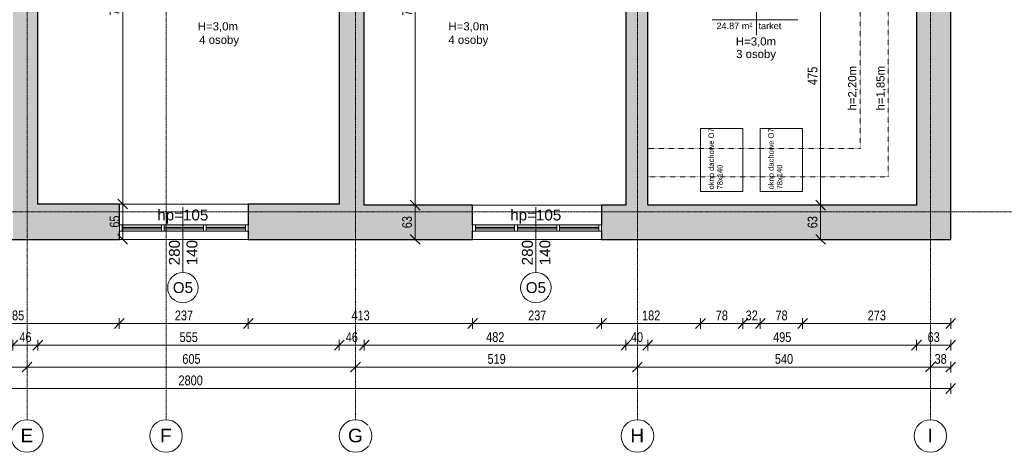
# Model space of a CAD drawing. Header units: centimetres. Extents: x 14827 to 20060, y -10807 to -8443.
# Tile 7 of 21: x 16206 to 18019, y -10807 to -10012. Entities that reach past the tile are written whole.
import ezdxf

# ---------------------------------------------------------------- set-up
doc = ezdxf.new("R2010")
doc.units = ezdxf.units.CM
doc.linetypes.add('Aligning Line 1_8_', pattern=[0.635, 0.3175, -0.3175])
doc.linetypes.add('Linia siatki', pattern=[0.9925, 0.47, -0.2175, 0.0875, -0.2175])
for name, color, linetype, lineweight in [('A-ANNO-DIMS', 211, 'Continuous', 9), ('A-ANNO-DIMS-100', 211, 'Continuous', 9), ('A-AREA-IDEN', 2, 'Continuous', 9), ('A-DETL', 90, 'Continuous', 9), ('A-DETL-THIN', 151, 'Continuous', 9), ('A-GLAZ', 151, 'Continuous', 9), ('A-WALL', 113, 'Continuous', 9), ('A-WALL-PATT', 111, 'Continuous', 25), ('G-ANNO-TEXT', 231, 'Continuous', 9), ('I-WALL', 2, 'Continuous', 9), ('S-GRID', 1, 'Continuous', 9), ('S-GRID-IDEN', 1, 'Continuous', 9)]:
    doc.layers.add(name, color=color, linetype=linetype, lineweight=lineweight)
doc.styles.add('Arial', font='arial.ttf', dxfattribs={"height": 25})
doc.styles.add('Arial_1', font='arial.ttf', dxfattribs={"height": 12})
doc.styles.add('Arial_2', font='arial.ttf', dxfattribs={"width": 0.8, "height": 18})
doc.styles.add('Arial_3', font='arial.ttf', dxfattribs={"height": 10})
doc.styles.add('Arial_4', font='arial.ttf', dxfattribs={"height": 15})
doc.styles.add('Arial_5', font='arial.ttf', dxfattribs={"height": 20})
doc.dimstyles.new('Przekątna_-_1_8_mm_Arial', dxfattribs={"dimscale": 30.48, "dimtxt": 18.364669, "dimasz": 0.590551, "dimexe": 0.328084, "dimexo": 0.0625, "dimgap": 0.016404, "dimtad": 1, "dimdec": 0, "dimdsep": 46, "dimtxsty": 'Arial_2', "dimblk1": 'OBLIQUE', "dimblk2": 'OBLIQUE', "dimsah": 1, "dimcen": 0.09, "dimazin": 0, "dimtfac": 1, "dimtdec": 4, "dimtix": 1, "dimtmove": 0, "dimatfit": 3, "dimfxl": 0.328084, "dimfxlon": 1, "dimtvp": 1, "dimtolj": 1, "dimtzin": 0, "dimarcsym": 2})

# ---------------------------------------------------------------- blocks, each defined once
blk = doc.blocks.new('Aluminum_2 szybowe - 160x140 wymiana-631342-6_Poziom posadzka II pietra')
at = {"layer": 'A-GLAZ'}
h = blk.add_hatch(color=256, dxfattribs=at)
h.paths.add_polyline_path([(-59.7, 20.2), (-132.1, 20.2), (-132.1, 15.7), (-59.7, 15.7)])
h.paths.add_polyline_path([(-132.1, 13.2), (-132.1, 8.7), (-59.7, 8.7), (-59.7, 13.2)])
h = blk.add_hatch(color=256, dxfattribs=at)
h.paths.add_polyline_path([(17.8, 20.2), (-54.6, 20.2), (-54.6, 15.7), (17.8, 15.7)])
h.paths.add_polyline_path([(-54.6, 13.2), (-54.6, 8.7), (17.8, 8.7), (17.8, 13.2)])
at = {"layer": 'A-GLAZ', "lineweight": 18}
for p, q in [((-132.1, 20.2), (-137.2, 20.2)), ((-137.2, 20.2), (-137.2, 8.7)), ((-132.1, 8.7), (-132.1, 20.2)), ((-54.6, 20.2), (-59.7, 20.2)), ((-59.7, 20.2), (-59.7, 8.7)), ((-54.6, 8.7), (-54.6, 20.2)), ((22.8, 20.2), (17.8, 20.2)), ((17.8, 20.2), (17.8, 8.7)), ((22.8, 8.7), (22.8, 20.2)), ((-137.2, 8.7), (-132.1, 8.7)), ((-59.7, 15.7), (-132.1, 15.7)), ((-132.1, 15.7), (-132.1, 13.2)), ((-132.1, 13.2), (-59.7, 13.2)), ((-59.7, 13.2), (-59.7, 15.7)), ((-59.7, 8.7), (-54.6, 8.7)), ((17.8, 15.7), (-54.6, 15.7)), ((-54.6, 15.7), (-54.6, 13.2)), ((-54.6, 13.2), (17.8, 13.2)), ((17.8, 13.2), (17.8, 15.7)), ((17.8, 8.7), (22.8, 8.7))]:
    blk.add_line(p, q, dxfattribs=at)
at = {"layer": 'A-GLAZ'}
for p, q in [((-132.1, 20.2), (-59.7, 20.2)), ((-54.6, 20.2), (17.8, 20.2)), ((-59.7, 8.7), (-132.1, 8.7)), ((17.8, 8.7), (-54.6, 8.7))]:
    blk.add_line(p, q, dxfattribs=at)
blk = doc.blocks.new('Aluminum_2 szybowe - 160x140 wymiana-631481-6_Poziom posadzka II pietra')
at = {"layer": 'A-GLAZ'}
h = blk.add_hatch(color=256, dxfattribs=at)
h.paths.add_polyline_path([(-59.7, -19.2), (-59.7, -14.7), (-132.1, -14.7), (-132.1, -19.2)])
h.paths.add_polyline_path([(-132.1, -12.2), (-59.7, -12.2), (-59.7, -7.7), (-132.1, -7.7)])
h = blk.add_hatch(color=256, dxfattribs=at)
h.paths.add_polyline_path([(17.8, -19.2), (17.8, -14.7), (-54.6, -14.7), (-54.6, -19.2)])
h.paths.add_polyline_path([(-54.6, -12.2), (17.8, -12.2), (17.8, -7.7), (-54.6, -7.7)])
at = {"layer": 'A-GLAZ', "lineweight": 18}
for p, q in [((-137.2, -7.7), (-132.1, -7.7)), ((-137.2, -19.2), (-137.2, -7.7)), ((-132.1, -7.7), (-132.1, -19.2)), ((-132.1, -12.2), (-59.7, -12.2)), ((-132.1, -14.7), (-132.1, -12.2)), ((-59.7, -14.7), (-132.1, -14.7)), ((-59.7, -7.7), (-54.6, -7.7)), ((-59.7, -19.2), (-59.7, -7.7)), ((-59.7, -12.2), (-59.7, -14.7)), ((-54.6, -7.7), (-54.6, -19.2)), ((-54.6, -12.2), (17.8, -12.2)), ((-54.6, -14.7), (-54.6, -12.2)), ((17.8, -14.7), (-54.6, -14.7)), ((17.8, -7.7), (22.8, -7.7)), ((17.8, -19.2), (17.8, -7.7)), ((17.8, -12.2), (17.8, -14.7)), ((22.8, -7.7), (22.8, -19.2)), ((-132.1, -19.2), (-137.2, -19.2)), ((-54.6, -19.2), (-59.7, -19.2)), ((22.8, -19.2), (17.8, -19.2))]:
    blk.add_line(p, q, dxfattribs=at)
at = {"layer": 'A-GLAZ'}
for p, q in [((-59.7, -7.7), (-132.1, -7.7)), ((17.8, -7.7), (-54.6, -7.7)), ((-132.1, -19.2), (-59.7, -19.2)), ((-54.6, -19.2), (17.8, -19.2))]:
    blk.add_line(p, q, dxfattribs=at)
blk = doc.blocks.new('Siatka - M_Symbol siatki - okrąg-11506-6_Poziom posadzka II pietra')
at = {"layer": 'S-GRID-IDEN'}
blk.add_circle((0, 0), 0.3, dxfattribs=at)
blk = doc.blocks.new('Etyk_pom_1_mala - Etyk_pom_1_mala-219433-6_Poziom posadzka II pietra')
at = {"layer": 'A-AREA-IDEN'}
for p, q in [((-0.096, 0.144), (-0.096, -0.378)), ((-0.915, -0.101), (0.666, -0.101))]:
    blk.add_line(p, q, dxfattribs=at)
blk = doc.blocks.new('DIMBLOCK76-6_Poziom posadzka II pietra')
at = {"layer": 'A-ANNO-DIMS-100'}
for p, q in [((16005.1, -10570.5), (15996.1, -10579.5)), ((16005.1, -10570.5), (16005.1, -10560.5)), ((16005.1, -10570.5), (16014.1, -10561.5)), ((16005.1, -10570.5), (16389.6, -10570.5)), ((16005.1, -10570.5), (16005.1, -10580.5)), ((16389.6, -10570.5), (16380.6, -10579.5)), ((16389.6, -10570.5), (16389.6, -10560.5)), ((16389.6, -10570.5), (16398.6, -10561.5)), ((16389.6, -10570.5), (16389.6, -10580.5))]:
    blk.add_line(p, q, dxfattribs=at)
at = {"layer": 'A-ANNO-DIMS-100', "color": 0, "insert": (16180.8, -10546.6), "char_height": 18, "width": 39.668, "attachment_point": 1, "line_spacing_factor": 0.941778, "style": 'Arial_2'}
blk.add_mtext('385', dxfattribs=at)
blk = doc.blocks.new('_Oblique')
at = {"color": 0, "linetype": 'ByBlock', "lineweight": -2}
blk.add_line((-0.5, -0.5), (0.5, 0.5), dxfattribs=at)
blk = doc.blocks.new('DIMBLOCK77-6_Poziom posadzka II pietra')
at = {"layer": 'A-ANNO-DIMS-100'}
for p, q in [((16389.6, -10570.5), (16380.6, -10579.5)), ((16389.6, -10570.5), (16389.6, -10560.5)), ((16389.6, -10570.5), (16398.6, -10561.5)), ((16389.6, -10570.5), (16627.1, -10570.5)), ((16389.6, -10570.5), (16389.6, -10580.5)), ((16627.1, -10570.5), (16618.1, -10579.5)), ((16627.1, -10570.5), (16627.1, -10560.5)), ((16627.1, -10570.5), (16636.1, -10561.5)), ((16627.1, -10570.5), (16627.1, -10580.5))]:
    blk.add_line(p, q, dxfattribs=at)
at = {"layer": 'A-ANNO-DIMS-100', "color": 0, "insert": (16491.8, -10546.6), "char_height": 18, "width": 39.668, "attachment_point": 1, "line_spacing_factor": 0.941778, "style": 'Arial_2'}
blk.add_mtext('237', dxfattribs=at)
blk = doc.blocks.new('DIMBLOCK78-6_Poziom posadzka II pietra')
at = {"layer": 'A-ANNO-DIMS-100'}
for p, q in [((16627.1, -10570.5), (16618.1, -10579.5)), ((16627.1, -10570.5), (16627.1, -10560.5)), ((16627.1, -10570.5), (16636.1, -10561.5)), ((16627.1, -10570.5), (17040.2, -10570.5)), ((16627.1, -10570.5), (16627.1, -10580.5)), ((17040.2, -10570.5), (17031.2, -10579.5)), ((17040.2, -10570.5), (17040.2, -10560.5)), ((17040.2, -10570.5), (17049.2, -10561.5)), ((17040.2, -10570.5), (17040.2, -10580.5))]:
    blk.add_line(p, q, dxfattribs=at)
at = {"layer": 'A-ANNO-DIMS-100', "color": 0, "insert": (16817.1, -10546.6), "char_height": 18, "width": 39.668, "attachment_point": 1, "line_spacing_factor": 0.941778, "style": 'Arial_2'}
blk.add_mtext('413', dxfattribs=at)
blk = doc.blocks.new('DIMBLOCK79-6_Poziom posadzka II pietra')
at = {"layer": 'A-ANNO-DIMS-100'}
for p, q in [((17040.2, -10570.5), (17031.2, -10579.5)), ((17040.2, -10570.5), (17040.2, -10560.5)), ((17040.2, -10570.5), (17049.2, -10561.5)), ((17040.2, -10570.5), (17277.6, -10570.5)), ((17040.2, -10570.5), (17040.2, -10580.5)), ((17277.6, -10570.5), (17268.6, -10579.5)), ((17277.6, -10570.5), (17277.6, -10560.5)), ((17277.6, -10570.5), (17286.6, -10561.5)), ((17277.6, -10570.5), (17277.6, -10580.5))]:
    blk.add_line(p, q, dxfattribs=at)
at = {"layer": 'A-ANNO-DIMS-100', "color": 0, "insert": (17142.4, -10546.6), "char_height": 18, "width": 39.668, "attachment_point": 1, "line_spacing_factor": 0.941778, "style": 'Arial_2'}
blk.add_mtext('237', dxfattribs=at)
blk = doc.blocks.new('DIMBLOCK80-6_Poziom posadzka II pietra')
at = {"layer": 'A-ANNO-DIMS-100'}
for p, q in [((17277.6, -10570.5), (17268.6, -10579.5)), ((17277.6, -10570.5), (17277.6, -10560.5)), ((17277.6, -10570.5), (17286.6, -10561.5)), ((17277.6, -10570.5), (17459.9, -10570.5)), ((17277.6, -10570.5), (17277.6, -10580.5)), ((17459.9, -10570.5), (17450.9, -10579.5)), ((17459.9, -10570.5), (17459.9, -10560.5)), ((17459.9, -10570.5), (17468.9, -10561.5)), ((17459.9, -10570.5), (17459.9, -10580.5))]:
    blk.add_line(p, q, dxfattribs=at)
at = {"layer": 'A-ANNO-DIMS-100', "color": 0, "insert": (17352.2, -10546.6), "char_height": 18, "width": 39.668, "attachment_point": 1, "line_spacing_factor": 0.941778, "style": 'Arial_2'}
blk.add_mtext('182', dxfattribs=at)
blk = doc.blocks.new('DIMBLOCK81-6_Poziom posadzka II pietra')
at = {"layer": 'A-ANNO-DIMS-100'}
for p, q in [((17459.9, -10570.5), (17450.9, -10579.5)), ((17459.9, -10570.5), (17459.9, -10560.5)), ((17459.9, -10570.5), (17468.9, -10561.5)), ((17459.9, -10570.5), (17537.9, -10570.5)), ((17459.9, -10570.5), (17459.9, -10580.5)), ((17537.9, -10570.5), (17528.9, -10579.5)), ((17537.9, -10570.5), (17537.9, -10560.5)), ((17537.9, -10570.5), (17546.9, -10561.5)), ((17537.9, -10570.5), (17537.9, -10580.5))]:
    blk.add_line(p, q, dxfattribs=at)
at = {"layer": 'A-ANNO-DIMS-100', "color": 0, "insert": (17487.9, -10546.6), "char_height": 18, "width": 26.445, "attachment_point": 1, "line_spacing_factor": 0.941778, "style": 'Arial_2'}
blk.add_mtext('78', dxfattribs=at)
blk = doc.blocks.new('DIMBLOCK82-6_Poziom posadzka II pietra')
at = {"layer": 'A-ANNO-DIMS-100'}
for p, q in [((17537.9, -10570.5), (17528.9, -10579.5)), ((17537.9, -10570.5), (17537.9, -10560.5)), ((17537.9, -10570.5), (17546.9, -10561.5)), ((17537.9, -10570.5), (17569.9, -10570.5)), ((17537.9, -10570.5), (17537.9, -10580.5)), ((17569.9, -10570.5), (17560.9, -10579.5)), ((17569.9, -10570.5), (17569.9, -10560.5)), ((17569.9, -10570.5), (17578.9, -10561.5)), ((17569.9, -10570.5), (17569.9, -10580.5))]:
    blk.add_line(p, q, dxfattribs=at)
at = {"layer": 'A-ANNO-DIMS-100', "color": 0, "insert": (17542.9, -10546.6), "char_height": 18, "width": 26.445, "attachment_point": 1, "line_spacing_factor": 0.941778, "style": 'Arial_2'}
blk.add_mtext('32', dxfattribs=at)
blk = doc.blocks.new('DIMBLOCK83-6_Poziom posadzka II pietra')
at = {"layer": 'A-ANNO-DIMS-100'}
for p, q in [((17569.9, -10570.5), (17560.9, -10579.5)), ((17569.9, -10570.5), (17569.9, -10560.5)), ((17569.9, -10570.5), (17578.9, -10561.5)), ((17569.9, -10570.5), (17647.9, -10570.5)), ((17569.9, -10570.5), (17569.9, -10580.5)), ((17647.9, -10570.5), (17638.9, -10579.5)), ((17647.9, -10570.5), (17647.9, -10560.5)), ((17647.9, -10570.5), (17656.9, -10561.5)), ((17647.9, -10570.5), (17647.9, -10580.5))]:
    blk.add_line(p, q, dxfattribs=at)
at = {"layer": 'A-ANNO-DIMS-100', "color": 0, "insert": (17597.9, -10546.6), "char_height": 18, "width": 26.445, "attachment_point": 1, "line_spacing_factor": 0.941778, "style": 'Arial_2'}
blk.add_mtext('78', dxfattribs=at)
blk = doc.blocks.new('DIMBLOCK84-6_Poziom posadzka II pietra')
at = {"layer": 'A-ANNO-DIMS-100'}
for p, q in [((17647.9, -10570.5), (17638.9, -10579.5)), ((17647.9, -10570.5), (17647.9, -10560.5)), ((17647.9, -10570.5), (17656.9, -10561.5)), ((17647.9, -10570.5), (17920.6, -10570.5)), ((17647.9, -10570.5), (17647.9, -10580.5)), ((17920.6, -10570.5), (17911.6, -10579.5)), ((17920.6, -10570.5), (17920.6, -10560.5)), ((17920.6, -10570.5), (17929.6, -10561.5)), ((17920.6, -10570.5), (17920.6, -10580.5))]:
    blk.add_line(p, q, dxfattribs=at)
at = {"layer": 'A-ANNO-DIMS-100', "color": 0, "insert": (17767.7, -10546.6), "char_height": 18, "width": 39.668, "attachment_point": 1, "line_spacing_factor": 0.941778, "style": 'Arial_2'}
blk.add_mtext('273', dxfattribs=at)
blk = doc.blocks.new('DIMBLOCK89-6_Poziom posadzka II pietra')
at = {"layer": 'A-ANNO-DIMS-100'}
for p, q in [((16193.6, -10610.3), (16193.6, -10600.3)), ((16193.6, -10610.3), (16202.6, -10601.3)), ((16239.6, -10610.3), (16239.6, -10600.3)), ((16239.6, -10610.3), (16248.6, -10601.3)), ((16193.6, -10610.3), (16184.6, -10619.3)), ((16193.6, -10610.3), (16239.6, -10610.3)), ((16193.6, -10610.3), (16193.6, -10620.3)), ((16239.6, -10610.3), (16230.6, -10619.3)), ((16239.6, -10610.3), (16239.6, -10620.3))]:
    blk.add_line(p, q, dxfattribs=at)
at = {"layer": 'A-ANNO-DIMS-100', "color": 0, "insert": (16205.6, -10586.5), "char_height": 18, "width": 26.445, "attachment_point": 1, "line_spacing_factor": 0.941778, "style": 'Arial_2'}
blk.add_mtext('46', dxfattribs=at)
blk = doc.blocks.new('DIMBLOCK90-6_Poziom posadzka II pietra')
at = {"layer": 'A-ANNO-DIMS-100'}
for p, q in [((16239.6, -10610.3), (16239.6, -10600.3)), ((16239.6, -10610.3), (16248.6, -10601.3)), ((16794.6, -10610.3), (16794.6, -10600.3)), ((16794.6, -10610.3), (16803.6, -10601.3)), ((16239.6, -10610.3), (16230.6, -10619.3)), ((16239.6, -10610.3), (16794.6, -10610.3)), ((16239.6, -10610.3), (16239.6, -10620.3)), ((16794.6, -10610.3), (16785.6, -10619.3)), ((16794.6, -10610.3), (16794.6, -10620.3))]:
    blk.add_line(p, q, dxfattribs=at)
at = {"layer": 'A-ANNO-DIMS-100', "color": 0, "insert": (16500.6, -10586.5), "char_height": 18, "width": 39.668, "attachment_point": 1, "line_spacing_factor": 0.941778, "style": 'Arial_2'}
blk.add_mtext('555', dxfattribs=at)
blk = doc.blocks.new('DIMBLOCK91-6_Poziom posadzka II pietra')
at = {"layer": 'A-ANNO-DIMS-100'}
for p, q in [((16794.6, -10610.3), (16794.6, -10600.3)), ((16794.6, -10610.3), (16803.6, -10601.3)), ((16840.6, -10610.3), (16840.6, -10600.3)), ((16840.6, -10610.3), (16849.6, -10601.3)), ((16794.6, -10610.3), (16785.6, -10619.3)), ((16794.6, -10610.3), (16840.6, -10610.3)), ((16794.6, -10610.3), (16794.6, -10620.3)), ((16840.6, -10610.3), (16831.6, -10619.3)), ((16840.6, -10610.3), (16840.6, -10620.3))]:
    blk.add_line(p, q, dxfattribs=at)
at = {"layer": 'A-ANNO-DIMS-100', "color": 0, "insert": (16806.6, -10586.5), "char_height": 18, "width": 26.445, "attachment_point": 1, "line_spacing_factor": 0.941778, "style": 'Arial_2'}
blk.add_mtext('46', dxfattribs=at)
blk = doc.blocks.new('DIMBLOCK92-6_Poziom posadzka II pietra')
at = {"layer": 'A-ANNO-DIMS-100'}
for p, q in [((16840.6, -10610.3), (16840.6, -10600.3)), ((16840.6, -10610.3), (16849.6, -10601.3)), ((17322.6, -10610.3), (17322.6, -10600.3)), ((17322.6, -10610.3), (17331.6, -10601.3)), ((16840.6, -10610.3), (16831.6, -10619.3)), ((16840.6, -10610.3), (17322.6, -10610.3)), ((16840.6, -10610.3), (16840.6, -10620.3)), ((17322.6, -10610.3), (17313.6, -10619.3)), ((17322.6, -10610.3), (17322.6, -10620.3))]:
    blk.add_line(p, q, dxfattribs=at)
at = {"layer": 'A-ANNO-DIMS-100', "color": 0, "insert": (17065.1, -10586.5), "char_height": 18, "width": 39.668, "attachment_point": 1, "line_spacing_factor": 0.941778, "style": 'Arial_2'}
blk.add_mtext('482', dxfattribs=at)
blk = doc.blocks.new('DIMBLOCK93-6_Poziom posadzka II pietra')
at = {"layer": 'A-ANNO-DIMS-100'}
for p, q in [((17322.6, -10610.3), (17322.6, -10600.3)), ((17322.6, -10610.3), (17331.6, -10601.3)), ((17362.6, -10610.3), (17362.6, -10600.3)), ((17362.6, -10610.3), (17371.6, -10601.3)), ((17322.6, -10610.3), (17313.6, -10619.3)), ((17322.6, -10610.3), (17362.6, -10610.3)), ((17322.6, -10610.3), (17322.6, -10620.3)), ((17362.6, -10610.3), (17353.6, -10619.3)), ((17362.6, -10610.3), (17362.6, -10620.3))]:
    blk.add_line(p, q, dxfattribs=at)
at = {"layer": 'A-ANNO-DIMS-100', "color": 0, "insert": (17331.6, -10586.5), "char_height": 18, "width": 26.445, "attachment_point": 1, "line_spacing_factor": 0.941778, "style": 'Arial_2'}
blk.add_mtext('40', dxfattribs=at)
blk = doc.blocks.new('DIMBLOCK94-6_Poziom posadzka II pietra')
at = {"layer": 'A-ANNO-DIMS-100'}
for p, q in [((17362.6, -10610.3), (17362.6, -10600.3)), ((17362.6, -10610.3), (17371.6, -10601.3)), ((17857.6, -10610.3), (17857.6, -10600.3)), ((17857.6, -10610.3), (17866.6, -10601.3)), ((17362.6, -10610.3), (17353.6, -10619.3)), ((17362.6, -10610.3), (17857.6, -10610.3)), ((17362.6, -10610.3), (17362.6, -10620.3)), ((17857.6, -10610.3), (17848.6, -10619.3)), ((17857.6, -10610.3), (17857.6, -10620.3))]:
    blk.add_line(p, q, dxfattribs=at)
at = {"layer": 'A-ANNO-DIMS-100', "color": 0, "insert": (17593.6, -10586.5), "char_height": 18, "width": 39.668, "attachment_point": 1, "line_spacing_factor": 0.941778, "style": 'Arial_2'}
blk.add_mtext('495', dxfattribs=at)
blk = doc.blocks.new('DIMBLOCK95-6_Poziom posadzka II pietra')
at = {"layer": 'A-ANNO-DIMS-100'}
for p, q in [((17857.6, -10610.3), (17857.6, -10600.3)), ((17857.6, -10610.3), (17866.6, -10601.3)), ((17920.6, -10610.3), (17920.6, -10600.3)), ((17920.6, -10610.3), (17929.6, -10601.3)), ((17857.6, -10610.3), (17848.6, -10619.3)), ((17857.6, -10610.3), (17920.6, -10610.3)), ((17857.6, -10610.3), (17857.6, -10620.3)), ((17920.6, -10610.3), (17911.6, -10619.3)), ((17920.6, -10610.3), (17920.6, -10620.3))]:
    blk.add_line(p, q, dxfattribs=at)
at = {"layer": 'A-ANNO-DIMS-100', "color": 0, "insert": (17878.1, -10586.5), "char_height": 18, "width": 26.445, "attachment_point": 1, "line_spacing_factor": 0.941778, "style": 'Arial_2'}
blk.add_mtext('63', dxfattribs=at)
blk = doc.blocks.new('DIMBLOCK98-6_Poziom posadzka II pietra')
at = {"layer": 'A-ANNO-DIMS-100'}
for p, q in [((15688.6, -10650.5), (15688.6, -10640.5)), ((15688.6, -10650.5), (15697.6, -10641.5)), ((16219.6, -10650.5), (16219.6, -10640.5)), ((16219.6, -10650.5), (16228.6, -10641.5)), ((15688.6, -10650.5), (15679.6, -10659.5)), ((15688.6, -10650.5), (16219.6, -10650.5)), ((15688.6, -10650.5), (15688.6, -10660.5)), ((16219.6, -10650.5), (16210.6, -10659.5)), ((16219.6, -10650.5), (16219.6, -10660.5))]:
    blk.add_line(p, q, dxfattribs=at)
at = {"layer": 'A-ANNO-DIMS-100', "color": 0, "insert": (15937.6, -10626.6), "char_height": 18, "width": 39.668, "attachment_point": 1, "line_spacing_factor": 0.941778, "style": 'Arial_2'}
blk.add_mtext('531', dxfattribs=at)
blk = doc.blocks.new('DIMBLOCK99-6_Poziom posadzka II pietra')
at = {"layer": 'A-ANNO-DIMS-100'}
for p, q in [((16219.6, -10650.5), (16219.6, -10640.5)), ((16219.6, -10650.5), (16228.6, -10641.5)), ((16824.6, -10650.5), (16824.6, -10640.5)), ((16824.6, -10650.5), (16833.6, -10641.5)), ((16219.6, -10650.5), (16210.6, -10659.5)), ((16219.6, -10650.5), (16824.6, -10650.5)), ((16219.6, -10650.5), (16219.6, -10660.5)), ((16824.6, -10650.5), (16815.6, -10659.5)), ((16824.6, -10650.5), (16824.6, -10660.5))]:
    blk.add_line(p, q, dxfattribs=at)
at = {"layer": 'A-ANNO-DIMS-100', "color": 0, "insert": (16505.6, -10626.6), "char_height": 18, "width": 39.668, "attachment_point": 1, "line_spacing_factor": 0.941778, "style": 'Arial_2'}
blk.add_mtext('605', dxfattribs=at)
blk = doc.blocks.new('DIMBLOCK100-6_Poziom posadzka II pietra')
at = {"layer": 'A-ANNO-DIMS-100'}
for p, q in [((16824.6, -10650.5), (16824.6, -10640.5)), ((16824.6, -10650.5), (16833.6, -10641.5)), ((17343.6, -10650.5), (17343.6, -10640.5)), ((17343.6, -10650.5), (17352.6, -10641.5)), ((16824.6, -10650.5), (16815.6, -10659.5)), ((16824.6, -10650.5), (17343.6, -10650.5)), ((16824.6, -10650.5), (16824.6, -10660.5)), ((17343.6, -10650.5), (17334.6, -10659.5)), ((17343.6, -10650.5), (17343.6, -10660.5))]:
    blk.add_line(p, q, dxfattribs=at)
at = {"layer": 'A-ANNO-DIMS-100', "color": 0, "insert": (17067.6, -10626.6), "char_height": 18, "width": 39.668, "attachment_point": 1, "line_spacing_factor": 0.941778, "style": 'Arial_2'}
blk.add_mtext('519', dxfattribs=at)
blk = doc.blocks.new('DIMBLOCK101-6_Poziom posadzka II pietra')
at = {"layer": 'A-ANNO-DIMS-100'}
for p, q in [((17343.6, -10650.5), (17343.6, -10640.5)), ((17343.6, -10650.5), (17352.6, -10641.5)), ((17883.1, -10650.5), (17883.1, -10640.5)), ((17883.1, -10650.5), (17892.1, -10641.5)), ((17343.6, -10650.5), (17334.6, -10659.5)), ((17343.6, -10650.5), (17883.1, -10650.5)), ((17343.6, -10650.5), (17343.6, -10660.5)), ((17883.1, -10650.5), (17874.1, -10659.5)), ((17883.1, -10650.5), (17883.1, -10660.5))]:
    blk.add_line(p, q, dxfattribs=at)
at = {"layer": 'A-ANNO-DIMS-100', "color": 0, "insert": (17596.8, -10626.6), "char_height": 18, "width": 39.668, "attachment_point": 1, "line_spacing_factor": 0.941778, "style": 'Arial_2'}
blk.add_mtext('540', dxfattribs=at)
blk = doc.blocks.new('DIMBLOCK102-6_Poziom posadzka II pietra')
at = {"layer": 'A-ANNO-DIMS-100'}
for p, q in [((17883.1, -10650.5), (17883.1, -10640.5)), ((17883.1, -10650.5), (17892.1, -10641.5)), ((17920.6, -10650.5), (17920.6, -10640.5)), ((17920.6, -10650.5), (17929.6, -10641.5)), ((17883.1, -10650.5), (17874.1, -10659.5)), ((17883.1, -10650.5), (17920.6, -10650.5)), ((17883.1, -10650.5), (17883.1, -10660.5)), ((17920.6, -10650.5), (17911.6, -10659.5)), ((17920.6, -10650.5), (17920.6, -10660.5))]:
    blk.add_line(p, q, dxfattribs=at)
at = {"layer": 'A-ANNO-DIMS-100', "color": 0, "insert": (17890.9, -10626.6), "char_height": 18, "width": 26.445, "attachment_point": 1, "line_spacing_factor": 0.941778, "style": 'Arial_2'}
blk.add_mtext('38', dxfattribs=at)
blk = doc.blocks.new('DIMBLOCK103-6_Poziom posadzka II pietra')
at = {"layer": 'A-ANNO-DIMS-100'}
for p, q in [((15120.6, -10690), (15111.6, -10699)), ((15120.6, -10690), (15120.6, -10680)), ((15120.6, -10690), (15129.6, -10681)), ((15120.6, -10690), (17920.6, -10690)), ((15120.6, -10690), (15120.6, -10700)), ((17920.6, -10690), (17911.6, -10699)), ((17920.6, -10690), (17920.6, -10680)), ((17920.6, -10690), (17929.6, -10681)), ((17920.6, -10690), (17920.6, -10700))]:
    blk.add_line(p, q, dxfattribs=at)
at = {"layer": 'A-ANNO-DIMS-100', "color": 0, "insert": (16498.6, -10666.1), "char_height": 18, "width": 52.89, "attachment_point": 1, "line_spacing_factor": 0.941778, "style": 'Arial_2'}
blk.add_mtext('2800', dxfattribs=at)
blk = doc.blocks.new('DIMBLOCK196-6_Poziom posadzka II pietra')
at = {"layer": 'A-ANNO-DIMS-100'}
for p, q in [((17681, -10352.7), (17671, -10352.7)), ((17681, -10352.7), (17672, -10343.7)), ((17681, -10415.7), (17681, -10352.7)), ((17681, -10352.7), (17690, -10361.7)), ((17681, -10352.7), (17691, -10352.7)), ((17681, -10415.7), (17672, -10406.7)), ((17681, -10415.7), (17671, -10415.7)), ((17681, -10415.7), (17690, -10424.7)), ((17681, -10415.7), (17691, -10415.7))]:
    blk.add_line(p, q, dxfattribs=at)
at = {"layer": 'A-ANNO-DIMS-100', "color": 0, "insert": (17657.1, -10395.2), "char_height": 18, "width": 26.445, "attachment_point": 1, "rotation": 90, "line_spacing_factor": 0.941778, "style": 'Arial_2'}
blk.add_mtext('63', dxfattribs=at)
blk = doc.blocks.new('DIMBLOCK197-6_Poziom posadzka II pietra')
at = {"layer": 'A-ANNO-DIMS-100'}
for p, q in [((17681, -9877.7), (17671, -9877.7)), ((17681, -9877.7), (17672, -9868.7)), ((17681, -10352.7), (17681, -9877.7)), ((17681, -9877.7), (17690, -9886.7)), ((17681, -9877.7), (17691, -9877.7)), ((17681, -10352.7), (17671, -10352.7)), ((17681, -10352.7), (17672, -10343.7)), ((17681, -10352.7), (17690, -10361.7)), ((17681, -10352.7), (17691, -10352.7))]:
    blk.add_line(p, q, dxfattribs=at)
at = {"layer": 'A-ANNO-DIMS-100', "color": 0, "insert": (17657.1, -10131.7), "char_height": 18, "width": 39.668, "attachment_point": 1, "rotation": 90, "line_spacing_factor": 0.941778, "style": 'Arial_2'}
blk.add_mtext('475', dxfattribs=at)
blk = doc.blocks.new('DIMBLOCK219-6_Poziom posadzka II pietra')
at = {"layer": 'A-ANNO-DIMS-100'}
for p, q in [((16934.3, -10352.7), (16924.3, -10352.7)), ((16934.3, -10352.7), (16925.3, -10343.7)), ((16934.3, -10415.7), (16934.3, -10352.7)), ((16934.3, -10352.7), (16943.3, -10361.7)), ((16934.3, -10352.7), (16944.3, -10352.7)), ((16934.3, -10415.7), (16925.3, -10406.7)), ((16934.3, -10415.7), (16924.3, -10415.7)), ((16934.3, -10415.7), (16943.3, -10424.7)), ((16934.3, -10415.7), (16944.3, -10415.7))]:
    blk.add_line(p, q, dxfattribs=at)
at = {"layer": 'A-ANNO-DIMS-100', "color": 0, "insert": (16910.5, -10395.2), "char_height": 18, "width": 26.445, "attachment_point": 1, "rotation": 90, "line_spacing_factor": 0.941778, "style": 'Arial_2'}
blk.add_mtext('63', dxfattribs=at)
blk = doc.blocks.new('DIMBLOCK220-6_Poziom posadzka II pietra')
at = {"layer": 'A-ANNO-DIMS-100'}
for p, q in [((16934.3, -9623.7), (16924.3, -9623.7)), ((16934.3, -9623.7), (16925.3, -9614.7)), ((16934.3, -10352.7), (16934.3, -9623.7)), ((16934.3, -9623.7), (16943.3, -9632.7)), ((16934.3, -9623.7), (16944.3, -9623.7)), ((16934.3, -10352.7), (16924.3, -10352.7)), ((16934.3, -10352.7), (16925.3, -10343.7)), ((16934.3, -10352.7), (16943.3, -10361.7)), ((16934.3, -10352.7), (16944.3, -10352.7))]:
    blk.add_line(p, q, dxfattribs=at)
at = {"layer": 'A-ANNO-DIMS-100', "color": 0, "insert": (16910.5, -10004.7), "char_height": 18, "width": 39.668, "attachment_point": 1, "rotation": 90, "line_spacing_factor": 0.941778, "style": 'Arial_2'}
blk.add_mtext('729', dxfattribs=at)
blk = doc.blocks.new('DIMBLOCK240-6_Poziom posadzka II pietra')
at = {"layer": 'A-ANNO-DIMS-100'}
for p, q in [((16395.8, -10350.7), (16385.8, -10350.7)), ((16395.8, -10350.7), (16386.8, -10341.7)), ((16395.8, -10415.7), (16395.8, -10350.7)), ((16395.8, -10350.7), (16404.8, -10359.7)), ((16395.8, -10350.7), (16405.8, -10350.7)), ((16395.8, -10415.7), (16386.8, -10406.7)), ((16395.8, -10415.7), (16385.8, -10415.7)), ((16395.8, -10415.7), (16404.8, -10424.7)), ((16395.8, -10415.7), (16405.8, -10415.7))]:
    blk.add_line(p, q, dxfattribs=at)
at = {"layer": 'A-ANNO-DIMS-100', "color": 0, "insert": (16371.9, -10394.2), "char_height": 18, "width": 26.445, "attachment_point": 1, "rotation": 90, "line_spacing_factor": 0.941778, "style": 'Arial_2'}
blk.add_mtext('65', dxfattribs=at)
blk = doc.blocks.new('DIMBLOCK241-6_Poziom posadzka II pietra')
at = {"layer": 'A-ANNO-DIMS-100'}
for p, q in [((16395.8, -9623.7), (16385.8, -9623.7)), ((16395.8, -9623.7), (16386.8, -9614.7)), ((16395.8, -10350.7), (16395.8, -9623.7)), ((16395.8, -9623.7), (16404.8, -9632.7)), ((16395.8, -9623.7), (16405.8, -9623.7)), ((16395.8, -10350.7), (16385.8, -10350.7)), ((16395.8, -10350.7), (16386.8, -10341.7)), ((16395.8, -10350.7), (16404.8, -10359.7)), ((16395.8, -10350.7), (16405.8, -10350.7))]:
    blk.add_line(p, q, dxfattribs=at)
at = {"layer": 'A-ANNO-DIMS-100', "color": 0, "insert": (16371.9, -10003.7), "char_height": 18, "width": 39.668, "attachment_point": 1, "rotation": 90, "line_spacing_factor": 0.941778, "style": 'Arial_2'}
blk.add_mtext('727', dxfattribs=at)

msp = doc.modelspace()

# ---------------------------------------------------------------- hatches: boundary and pattern name
at = {"layer": 'A-WALL-PATT', "lineweight": 9}
h = msp.add_hatch(color=256, dxfattribs=at)
h.paths.add_polyline_path([(16193.62, -10415.71), (16239.62, -10415.71), (16239.62, -9569.71), (16193.62, -9569.71), (16193.62, -10350.71)])
h.paths.add_polyline_path([(16193.62, -9424.71), (16239.62, -9424.71), (16239.62, -8812.71), (16193.62, -8812.71), (16193.62, -9424.22)])
h = msp.add_hatch(color=256, dxfattribs=at)
h.paths.add_polyline_path([(16794.62, -10352.71), (16840.62, -10352.71), (16840.62, -9563.71), (16794.62, -9563.71), (16794.62, -10350.71)])
h.paths.add_polyline_path([(16794.62, -9418.71), (16840.62, -9418.71), (16840.62, -8812.71), (16794.62, -8812.71), (16794.62, -9364.86)])
for points in [[(17920.62, -10352.71), (17920.62, -8842.71), (17857.62, -8842.71), (17857.62, -10352.71)], [(17920.62, -10415.71), (17920.62, -10352.71), (17342.62, -10352.71), (17342.62, -10415.71), (17439.43, -10415.71)]]:
    msp.add_hatch(color=256, dxfattribs=at).paths.add_polyline_path(points)
h = msp.add_hatch(color=256, dxfattribs=at)
h.paths.add_polyline_path([(17322.62, -10352.71), (17362.62, -10352.71), (17362.62, -9623.71), (17322.62, -9623.71), (17322.62, -9662.77)])
h.paths.add_polyline_path([(17322.62, -9396.71), (17362.62, -9396.71), (17362.62, -8905.71), (17322.62, -8905.71), (17322.62, -9364.86)])
h = msp.add_hatch(color=256, dxfattribs=at)
h.paths.add_polyline_path([(16627.08, -10415.71), (16794.62, -10415.71), (16794.62, -10350.71), (16627.08, -10350.71), (16627.08, -10400.71)])
h.paths.add_polyline_path([(16239.62, -10415.71), (16389.62, -10415.71), (16389.62, -10350.71), (16239.62, -10350.71), (16239.62, -10400.71)])
h = msp.add_hatch(color=256, dxfattribs=at)
h.paths.add_polyline_path([(17284.29, -10415.71), (17342.62, -10415.71), (17342.62, -10352.71), (17277.62, -10352.71), (17277.62, -10415.71)])
h.paths.add_polyline_path([(16794.62, -10415.71), (17040.16, -10415.71), (17040.16, -10352.71), (16794.62, -10352.71)])

# ---------------------------------------------------------------- linework, layer by layer
at = {"layer": 'A-DETL', "linetype": 'Aligning Line 1_8_'}
for p, q in [((17805.62, -8957.71), (17805.62, -10300.71)), ((17753.62, -9009.71), (17753.62, -10248.71)), ((17753.62, -10248.71), (17362.62, -10248.71)), ((17805.62, -10300.71), (17362.62, -10300.71))]:
    msp.add_line(p, q, dxfattribs=at)
at = {"layer": 'A-DETL-THIN'}
for p, q in [((17459.92, -10211.46), (17537.92, -10211.46)), ((17459.92, -10327.46), (17459.92, -10211.46)), ((17537.92, -10211.46), (17537.92, -10327.46)), ((17569.92, -10211.46), (17647.92, -10211.46)), ((17569.92, -10327.46), (17569.92, -10211.46)), ((17647.92, -10211.46), (17647.92, -10327.46)), ((17537.92, -10327.46), (17459.92, -10327.46)), ((17647.92, -10327.46), (17569.92, -10327.46)), ((16506.62, -10476.48), (16506.62, -10356.48)), ((17156.62, -10476.48), (17156.62, -10356.48))]:
    msp.add_line(p, q, dxfattribs=at)
for centre in [(16506.62, -10504.48), (17156.62, -10504.48)]:
    msp.add_circle(centre, 28, dxfattribs=at)
at = {"layer": 'A-WALL', "lineweight": 25}
for p, q in [((17920.62, -10415.71), (17920.62, -8842.71)), ((16239.62, -10350.71), (16239.62, -9623.71)), ((16794.62, -9623.71), (16794.62, -10350.71)), ((16840.62, -10352.71), (16840.62, -9623.71)), ((17857.62, -9877.71), (17857.62, -10352.71)), ((16389.62, -10350.71), (16239.62, -10350.71)), ((16389.62, -10389.28), (16389.62, -10350.71)), ((16794.62, -10350.71), (16627.08, -10350.71)), ((16627.08, -10350.71), (16627.08, -10389.28)), ((17040.16, -10352.71), (16840.62, -10352.71)), ((17040.16, -10389.28), (17040.16, -10352.71)), ((17322.62, -10352.71), (17277.62, -10352.71)), ((17277.62, -10352.71), (17277.62, -10389.28)), ((17857.62, -10352.71), (17362.62, -10352.71)), ((16389.62, -10415.71), (16389.62, -10400.71)), ((16627.08, -10400.71), (16627.08, -10415.71)), ((17040.16, -10415.71), (17040.16, -10400.71)), ((17277.62, -10400.71), (17277.62, -10415.71)), ((16005.08, -10415.71), (16389.62, -10415.71)), ((16627.08, -10415.71), (17040.16, -10415.71)), ((17277.62, -10415.71), (17920.62, -10415.71))]:
    msp.add_line(p, q, dxfattribs=at)
at = {"layer": 'A-WALL'}
for p, q in [((16389.62, -10350.71), (16627.08, -10350.71)), ((17040.16, -10352.71), (17277.62, -10352.71)), ((16627.08, -10415.71), (16389.62, -10415.71)), ((17277.62, -10415.71), (17040.16, -10415.71))]:
    msp.add_line(p, q, dxfattribs=at)
at = {"layer": 'I-WALL', "lineweight": 25}
for p, q in [((17322.62, -9623.71), (17322.62, -10352.71)), ((17362.62, -10352.71), (17362.62, -9623.71))]:
    msp.add_line(p, q, dxfattribs=at)
at = {"layer": 'S-GRID', "linetype": 'Linia siatki'}
for p, q in [((16219.62, -8443.11), (16219.62, -10747.39)), ((16475.62, -8443.11), (16475.62, -10747.39)), ((16824.62, -8443.11), (16824.62, -10747.39)), ((17343.62, -8443.11), (17343.62, -10747.39)), ((17883.12, -8443.11), (17883.12, -10747.39)), ((14827.42, -10364.96), (18350.45, -10364.96))]:
    msp.add_line(p, q, dxfattribs=at)

# ---------------------------------------------------------------- block references
at = {"layer": 'A-AREA-IDEN', "xscale": 99.99999999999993, "yscale": 99.99999999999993, "zscale": 99.99999999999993}
msp.add_blockref('Etyk_pom_1_mala - Etyk_pom_1_mala-219433-6_Poziom posadzka II pietra', (17572.55, -10001.96), dxfattribs=at)
at = {"layer": 'A-GLAZ', "rotation": 180}
for p in [(16412.46, -10380.56), (16489.92, -10380.56)]:
    msp.add_blockref('Aluminum_2 szybowe - 160x140 wymiana-631342-6_Poziom posadzka II pietra', p, dxfattribs=at)
at = {"layer": 'A-GLAZ'}
for p in [(17177.32, -10381.56), (17254.78, -10381.56)]:
    msp.add_blockref('Aluminum_2 szybowe - 160x140 wymiana-631481-6_Poziom posadzka II pietra', p, dxfattribs=at)
at = {"layer": 'S-GRID-IDEN', "xscale": 99.99999999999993, "yscale": 99.99999999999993, "zscale": 99.99999999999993, "rotation": 180}
for p in [(16219.62, -10777.39), (16475.62, -10777.39), (16824.62, -10777.39), (17343.62, -10777.39), (17883.12, -10777.39)]:
    msp.add_blockref('Siatka - M_Symbol siatki - okrąg-11506-6_Poziom posadzka II pietra', p, dxfattribs=at)

# ---------------------------------------------------------------- texts
at = {"layer": 'A-AREA-IDEN', "char_height": 12, "attachment_point": 1, "style": 'Arial_1'}
for s, insert, width in [('24.87 m²', (17489.22, -10016.96), 85.7806), ('tarket', (17566.64, -10016.96), 55.3164)]:
    msp.add_mtext(s, dxfattribs=dict(at, insert=insert, width=width))
at = {"layer": 'G-ANNO-TEXT', "color": 7, "attachment_point": 1}
for s, insert, char_height, width, style in [('H=3,0m', (16534.08, -10016.31), 15, 91.3924, 'Arial_4'), ('H=3,0m', (16995.71, -10016.31), 15, 91.3924, 'Arial_4'), ('4 osoby', (16536.64, -10041.07), 15, 87.3839, 'Arial_4'), ('4 osoby', (16995.56, -10041.07), 15, 87.3839, 'Arial_4'), ('H=3,0m', (17524.98, -10044.05), 15, 91.3924, 'Arial_4'), ('3 osoby', (17525.49, -10067.21), 15, 87.3839, 'Arial_4'), ('hp=105', (16459.46, -10360.86), 20, 116.2447, 'Arial_5'), ('hp=105', (17109.46, -10360.86), 20, 116.2447, 'Arial_5'), ('O5', (16488.1, -10494.36), 20, 45.6962, 'Arial_5'), ('O5', (17138.1, -10494.36), 20, 45.6962, 'Arial_5')]:
    msp.add_mtext(s, dxfattribs=dict(at, insert=insert, char_height=char_height, width=width, style=style))
at = {"layer": 'G-ANNO-TEXT', "color": 7, "attachment_point": 1, "rotation": 90}
for s, insert, char_height, width, style in [('h=2,20m', (17731.69, -10178.76), 15, 101.8143, 'Arial_4'), ('h=1,85m', (17783.69, -10178.76), 15, 101.8143, 'Arial_4'), ('okno dachowe O7 ', (17474.63, -10323.96), 10, 140.2953, 'Arial_3'), ('okno dachowe O7 ', (17584.63, -10323.96), 10, 140.2953, 'Arial_3'), ('78x140', (17490.5, -10323.96), 10, 56.1181, 'Arial_3'), ('78x140', (17600.5, -10323.96), 10, 56.1181, 'Arial_3'), ('280', (16480.95, -10463.44), 20, 57.7215, 'Arial_5'), ('140', (16513.36, -10463.44), 20, 57.7215, 'Arial_5'), ('280', (17130.95, -10463.44), 20, 57.7215, 'Arial_5'), ('140', (17163.36, -10463.44), 20, 57.7215, 'Arial_5')]:
    msp.add_mtext(s, dxfattribs=dict(at, insert=insert, char_height=char_height, width=width, style=style))

# ---------------------------------------------------------------- dimensions: what is measured, and where the dimension line sits
at = {"layer": 'A-ANNO-DIMS'}
for base, p1, p2, override, picture, middle in [((16395.78, -9623.71), (16385.78, -10350.71), (16385.78, -9623.71), {"dimpost": '<>', "dimfxl": 727}, 'DIMBLOCK241-6_Poziom posadzka II pietra', (16386.25, -9987.21)), ((16934.33, -9623.71), (16924.33, -10352.71), (16924.33, -9623.71), {"dimpost": '<>', "dimfxl": 729}, 'DIMBLOCK220-6_Poziom posadzka II pietra', (16924.64, -9988.21)), ((17680.98, -9877.71), (17670.98, -10352.71), (17670.98, -9877.71), {"dimpost": '<>', "dimfxl": 475}, 'DIMBLOCK197-6_Poziom posadzka II pietra', (17671.33, -10115.21)), ((16395.78, -10350.71), (16385.78, -10415.71), (16385.78, -10350.71), {"dimpost": '<>', "dimfxl": 65}, 'DIMBLOCK240-6_Poziom posadzka II pietra', (16386.09, -10383.21)), ((16934.33, -10352.71), (16924.33, -10415.71), (16924.33, -10352.71), {"dimpost": '<>', "dimfxl": 63}, 'DIMBLOCK219-6_Poziom posadzka II pietra', (16924.64, -10384.21)), ((17680.98, -10352.71), (17670.98, -10415.71), (17670.98, -10352.71), {"dimpost": '<>', "dimfxl": 63}, 'DIMBLOCK196-6_Poziom posadzka II pietra', (17671.29, -10384.21))]:
    dim = msp.add_linear_dim(base=base, p1=p1, p2=p2, angle=90, dimstyle='Przekątna_-_1_8_mm_Arial', override=override, dxfattribs=at)
    dim.commit()
    dim.dimension.update_dxf_attribs({"geometry": picture, "text_midpoint": middle})
for base, p1, p2, override, picture, middle in [((16389.62, -10570.46), (16005.08, -10560.46), (16389.62, -10560.46), {"dimpost": '<>', "dimfxl": 384.54}, 'DIMBLOCK76-6_Poziom posadzka II pietra', (16197.35, -10560.77)), ((16627.08, -10570.46), (16389.62, -10560.46), (16627.08, -10560.46), {"dimpost": '<>', "dimfxl": 237.46}, 'DIMBLOCK77-6_Poziom posadzka II pietra', (16508.35, -10560.77)), ((17040.16, -10570.46), (16627.08, -10560.46), (17040.16, -10560.46), {"dimpost": '<>', "dimfxl": 413.08}, 'DIMBLOCK78-6_Poziom posadzka II pietra', (16833.62, -10560.77)), ((17277.62, -10570.46), (17040.16, -10560.46), (17277.62, -10560.46), {"dimpost": '<>', "dimfxl": 237.46}, 'DIMBLOCK79-6_Poziom posadzka II pietra', (17158.89, -10560.77)), ((17459.92, -10570.46), (17277.62, -10560.46), (17459.92, -10560.46), {"dimpost": '<>', "dimfxl": 182.296342}, 'DIMBLOCK80-6_Poziom posadzka II pietra', (17368.77, -10560.77)), ((17537.92, -10570.46), (17459.92, -10560.46), (17537.92, -10560.46), {"dimpost": '<>', "dimfxl": 78}, 'DIMBLOCK81-6_Poziom posadzka II pietra', (17498.92, -10560.77)), ((17569.92, -10570.46), (17537.92, -10560.46), (17569.92, -10560.46), {"dimpost": '<>', "dimfxl": 32}, 'DIMBLOCK82-6_Poziom posadzka II pietra', (17553.92, -10560.77)), ((17647.92, -10570.46), (17569.92, -10560.46), (17647.92, -10560.46), {"dimpost": '<>', "dimfxl": 78}, 'DIMBLOCK83-6_Poziom posadzka II pietra', (17608.92, -10560.77)), ((17920.62, -10570.46), (17647.92, -10560.46), (17920.62, -10560.46), {"dimpost": '<>', "dimfxl": 272.703658}, 'DIMBLOCK84-6_Poziom posadzka II pietra', (17784.27, -10560.77)), ((16239.62, -10610.33), (16193.62, -10600.33), (16239.62, -10600.33), {"dimpost": '<>', "dimfxl": 46}, 'DIMBLOCK89-6_Poziom posadzka II pietra', (16216.62, -10600.64)), ((16794.62, -10610.33), (16239.62, -10600.33), (16794.62, -10600.33), {"dimpost": '<>', "dimfxl": 555}, 'DIMBLOCK90-6_Poziom posadzka II pietra', (16517.12, -10600.68)), ((16840.62, -10610.33), (16794.62, -10600.33), (16840.62, -10600.33), {"dimpost": '<>', "dimfxl": 46}, 'DIMBLOCK91-6_Poziom posadzka II pietra', (16817.62, -10600.64)), ((17322.62, -10610.33), (16840.62, -10600.33), (17322.62, -10600.33), {"dimpost": '<>', "dimfxl": 482}, 'DIMBLOCK92-6_Poziom posadzka II pietra', (17081.62, -10600.64)), ((17362.62, -10610.33), (17322.62, -10600.33), (17362.62, -10600.33), {"dimpost": '<>', "dimfxl": 40}, 'DIMBLOCK93-6_Poziom posadzka II pietra', (17342.62, -10600.64)), ((17857.62, -10610.33), (17362.62, -10600.33), (17857.62, -10600.33), {"dimpost": '<>', "dimfxl": 495}, 'DIMBLOCK94-6_Poziom posadzka II pietra', (17610.12, -10600.64)), ((17920.62, -10610.33), (17857.62, -10600.33), (17920.62, -10600.33), {"dimpost": '<>', "dimfxl": 63}, 'DIMBLOCK95-6_Poziom posadzka II pietra', (17889.12, -10600.64)), ((16219.62, -10650.46), (15688.62, -10640.46), (16219.62, -10640.46), {"dimpost": '<>', "dimfxl": 531}, 'DIMBLOCK98-6_Poziom posadzka II pietra', (15954.12, -10640.77)), ((16824.62, -10650.46), (16219.62, -10640.46), (16824.62, -10640.46), {"dimpost": '<>', "dimfxl": 605}, 'DIMBLOCK99-6_Poziom posadzka II pietra', (16522.12, -10640.77)), ((17343.62, -10650.46), (16824.62, -10640.46), (17343.62, -10640.46), {"dimpost": '<>', "dimfxl": 519}, 'DIMBLOCK100-6_Poziom posadzka II pietra', (17084.12, -10640.77)), ((17883.12255481, -10650.46402927), (17343.62255481, -10640.46402927), (17883.12255481, -10640.46402927), {"dimpost": '<>', "dimfxl": 539.5}, 'DIMBLOCK101-6_Poziom posadzka II pietra', (17613.37255481, -10640.77371544)), ((17920.62255481, -10650.46402927), (17883.12255481, -10640.46402927), (17920.62255481, -10640.46402927), {"dimpost": '<>', "dimfxl": 37.5}, 'DIMBLOCK102-6_Poziom posadzka II pietra', (17901.87255481, -10640.76757629)), ((17920.62, -10689.96), (15120.62, -10679.96), (17920.62, -10679.96), {"dimpost": '<>', "dimfxl": 2800}, 'DIMBLOCK103-6_Poziom posadzka II pietra', (16520.62, -10680.27))]:
    dim = msp.add_linear_dim(base=base, p1=p1, p2=p2, dimstyle='Przekątna_-_1_8_mm_Arial', override=override, dxfattribs=at)
    dim.commit()
    dim.dimension.update_dxf_attribs({"geometry": picture, "text_midpoint": middle})

# ---------------------------------------------------------------- next in the draw order: texts
at = {"layer": 'S-GRID-IDEN', "char_height": 25, "attachment_point": 1, "style": 'Arial', "bg_fill": 3, "box_fill_scale": 1.25, "bg_fill_color": 256, "bg_fill_true_color": 13158600, "bg_fill_transparency": 0}
for s, insert, width in [('\\fArial|b0|i0|c238|p34|;E', (16207.73, -10764.03), 28.0591), ('\\fArial|b0|i0|c238|p34|;F', (16464.73, -10764.03), 25.654), ('\\fArial|b0|i0|c238|p34|;G', (16810.73, -10764.03), 32.8692), ('\\fArial|b0|i0|c238|p34|;H', (17330.73, -10764.03), 30.4641), ('\\fArial|b0|i0|c238|p34|;I', (17877.83, -10764.03), 12.0253)]:
    msp.add_mtext(s, dxfattribs=dict(at, insert=insert, width=width))

doc.saveas('drawing.dxf')
